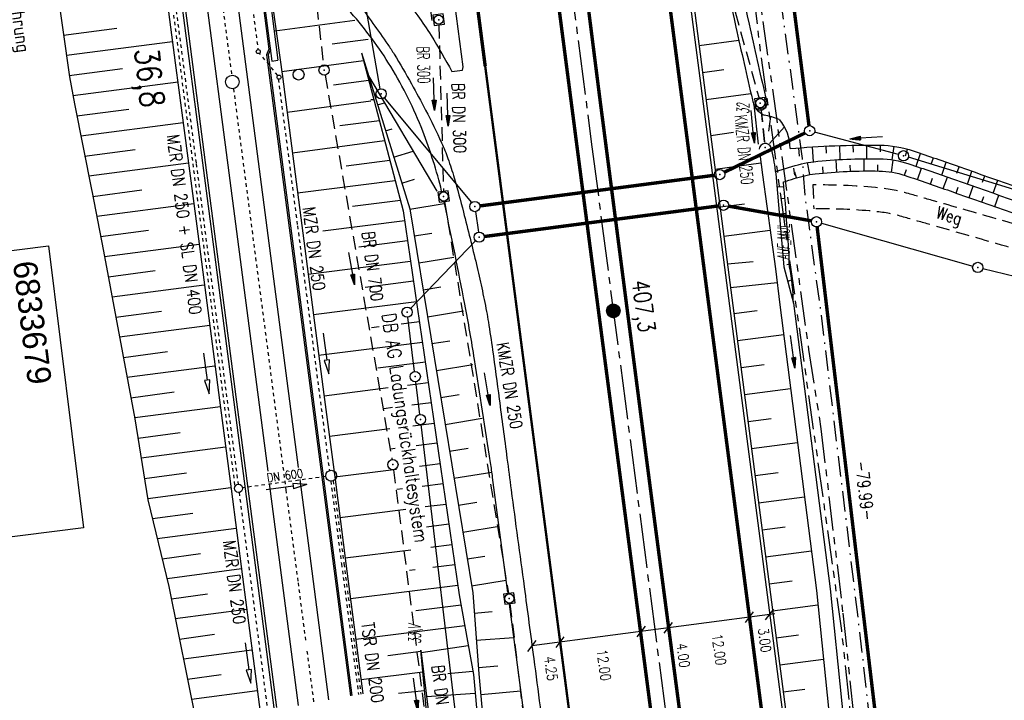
# Model space of a CAD drawing. Extents: x 446005 to 446745, y 447032 to 448234.
# Tile 117 of 127: x 446275 to 446419, y 447835 to 447935. Entities that reach past the tile are written whole.
import ezdxf
from ezdxf.enums import TextEntityAlignment as Align

# ---------------------------------------------------------------- set-up
doc = ezdxf.new("R2010")
doc.units = 0
doc.header["$LTSCALE"] = 2
doc.header["$MEASUREMENT"] = 0
for name, pattern in [('ACAD_ISO03W100', [0.5, 0.25, -0.25]), ('ACAD_ISO10W100W', [0.5, 0.25, -0.25]), ('ACHSE', [5.5, 4, -0.5, 0.5, -0.5]), ('AUSGEZOGEN', [0]), ('BAB-FM2', [2.6, 1.5, -0.5, 0.1, -0.5]), ('EINAUSFÄDELUNG', [3.5, 2.5, -1]), ('GESTRICH-X2', [1.5, 1, -0.5]), ('PHANTOMX2', [5, 2.5, -0.5, 0.5, -0.5, 0.5, -0.5]), ('STRICHLINIEX2', [0.5, 0.25, -0.25])]:
    doc.linetypes.add(name, pattern=pattern)
doc.layers.get('0').update_dxf_attribs({"linetype": 'AUSGEZOGEN'})
for name, color, linetype in [('200-ABSTAND', 8, 'AUSGEZOGEN'), ('200-GRENZL', 8, 'AUSGEZOGEN'), ('200-GRENZL-BAB', 7, 'AUSGEZOGEN'), ('200-GRENZP', 8, 'AUSGEZOGEN'), ('200-GRENZP-BAB', 7, 'AUSGEZOGEN'), ('ACHSETOP', 250, 'ACHSE'), ('ANMERKUNG', 7, 'CONTINUOUS'), ('BAB_FM', 5, 'BAB-FM2'), ('BOESCHG', 250, 'AUSGEZOGEN'), ('BW-SCHRIFT', 250, 'AUSGEZOGEN'), ('DB-Bahnachse', 7, 'CONTINUOUS'), ('DB-Boeschungen', 15, 'CONTINUOUS'), ('DB-Böschungen', 15, 'CONTINUOUS'), ('DB-Durchlässe', 15, 'CONTINUOUS'), ('DB-Gleisachse', 7, 'CONTINUOUS'), ('DB-Ingenieurbauwerke', 15, 'CONTINUOUS'), ('DB-Kabelanlagen', 15, 'CONTINUOUS'), ('DB-Tiefenentwässerung', 15, 'CONTINUOUS'), ('DURCHL', 200, 'GESTRICH-X2'), ('EINAUSF', 250, 'EINAUSFÄDELUNG'), ('FBRTOP', 250, 'AUSGEZOGEN'), ('GRABEN', 250, 'AUSGEZOGEN'), ('HEKT_B', 250, 'CONTINUOUS'), ('KANAL', 7, 'GESTRICH-X2'), ('LAERMWAND', 1, 'AUSGEZOGEN'), ('Lichtwellenleiter COLT', 46, 'PHANTOMX2'), ('Lichtwellenleiter GLH', 46, 'PHANTOMX2'), ('MULDE', 250, 'AUSGEZOGEN'), ('PFEIL', 7, 'CONTINUOUS'), ('PFEILTOP', 200, 'AUSGEZOGEN'), ('SCHRIFT', 7, 'AUSGEZOGEN'), ('SCHSYMBOL', 200, 'AUSGEZOGEN'), ('TEXTO', 4, 'CONTINUOUS'), ('WEG', 250, 'GESTRICH-X2')]:
    doc.layers.add(name, color=color, linetype=linetype)
doc.styles.add('ROMANS', font='romans.shx', dxfattribs={"width": 0.8})
doc.styles.add('UNIR-O', font='unir_o.shx', dxfattribs={"height": 2.5})

# ---------------------------------------------------------------- blocks, each defined once
blk = doc.blocks.new('*X15')
at = {"color": 0}
for p, q in [((212.23, 257.39), (213.24, 258.4)), ((212.24, 257.33), (213.31, 258.4)), ((212.24, 257.47), (213.17, 258.4)), ((212.24, 257.26), (213.37, 258.39)), ((212.24, 257.55), (213.09, 258.39)), ((212.25, 257.2), (213.43, 258.38)), ((212.26, 257.63), (213, 258.37)), ((212.27, 257.14), (213.49, 258.37)), ((212.28, 257.09), (213.55, 258.35)), ((212.29, 257.73), (212.9, 258.35)), ((212.3, 257.04), (213.6, 258.33)), ((212.32, 256.99), (213.65, 258.31)), ((212.34, 257.86), (212.78, 258.29)), ((212.35, 256.94), (213.69, 258.29)), ((212.37, 256.9), (213.74, 258.26)), ((212.4, 256.85), (213.78, 258.24)), ((212.43, 256.81), (213.83, 258.21)), ((212.46, 256.77), (213.86, 258.18)), ((212.49, 256.73), (213.9, 258.14)), ((212.53, 256.7), (213.94, 258.11)), ((212.56, 256.66), (213.97, 258.07)), ((212.6, 256.63), (214.01, 258.03)), ((212.64, 256.6), (214.04, 257.99)), ((212.68, 256.57), (214.07, 257.95)), ((212.73, 256.54), (214.09, 257.91)), ((212.77, 256.52), (214.12, 257.86)), ((212.82, 256.49), (214.14, 257.82)), ((212.87, 256.47), (214.16, 257.77)), ((212.92, 256.45), (214.18, 257.72)), ((212.97, 256.44), (214.2, 257.66)), ((213.03, 256.42), (214.21, 257.6)), ((213.09, 256.41), (214.22, 257.54)), ((213.16, 256.41), (214.23, 257.48)), ((213.22, 256.4), (214.23, 257.41)), ((213.3, 256.41), (214.23, 257.34)), ((213.38, 256.41), (214.22, 257.26)), ((213.46, 256.43), (214.2, 257.17)), ((213.56, 256.46), (214.18, 257.07)), ((213.69, 256.51), (214.12, 256.95))]:
    blk.add_line(p, q, dxfattribs=at)
blk = doc.blocks.new('SRMAST2')
at = {"color": 0}
blk.add_circle((0, 0), 0.999, dxfattribs=at)
blk.add_point((0, 0), dxfattribs=at)
blk.add_blockref('*X15', (-213.23, -257.4))
blk = doc.blocks.new('20')
blk.add_lwpolyline([(-0.75, -0.75), (0.75, -0.75), (0.75, 0.75), (-0.75, 0.75)], close=True)
blk.add_circle((0, 0), 0.676)
blk.add_point((0, 0))
blk = doc.blocks.new('40')
at = {"color": 0}
blk.add_arc((0.02, 0.31), 0.91, 192.5363, 347.4637, dxfattribs=at)
blk.add_point((0, 0), dxfattribs=at)
blk = doc.blocks.new('GST')
at = {"color": 0}
blk.add_circle((0, 0), 0.75, dxfattribs=at)
blk.add_point((0, 0), dxfattribs=at)
blk = doc.blocks.new('10')
blk.add_blockref('GST', (0, 0))
blk = doc.blocks.new('PFEIL2')
at = {"color": 0}
for p, q in [((0.88, 0), (-2.4, -0.01)), ((0.88, -0.27), (0.88, 0.28)), ((0.88, 0.28), (2.43, 0.01)), ((0.91, 0.27), (0.88, 0.26)), ((0.97, 0.26), (0.88, 0.25)), ((1.02, 0.25), (0.88, 0.23)), ((1.07, 0.24), (0.88, 0.21)), ((1.13, 0.23), (0.88, 0.19)), ((1.18, 0.22), (0.88, 0.17)), ((1.24, 0.21), (0.88, 0.15)), ((1.29, 0.21), (0.88, 0.14)), ((1.34, 0.2), (0.88, 0.12)), ((1.4, 0.19), (0.88, 0.1)), ((1.45, 0.18), (0.88, 0.08)), ((1.51, 0.17), (0.88, 0.06)), ((1.56, 0.16), (0.88, 0.04)), ((1.61, 0.15), (0.88, 0.02)), ((1.67, 0.14), (0.88, 0.01)), ((1.72, 0.13), (0.88, -0.01)), ((1.78, 0.12), (0.88, -0.03)), ((1.83, 0.11), (0.88, -0.05)), ((1.88, 0.1), (0.88, -0.07)), ((1.94, 0.09), (0.88, -0.09)), ((2.05, 0.08), (0.88, -0.12)), ((1.99, 0.08), (0.88, -0.11)), ((2.1, 0.07), (0.88, -0.14)), ((2.15, 0.06), (0.88, -0.16)), ((2.21, 0.05), (0.88, -0.18)), ((2.26, 0.04), (0.88, -0.2)), ((2.32, 0.03), (0.88, -0.22)), ((2.37, 0.02), (0.88, -0.23)), ((2.42, 0.01), (0.88, -0.25)), ((2.43, 0.01), (0.88, -0.27))]:
    blk.add_line(p, q, dxfattribs=at)

msp = doc.modelspace()

# ---------------------------------------------------------------- linework, layer by layer
msp.add_line((446385.53, 447847.8), (446349.92, 447843.07))
at = {"layer": '200-GRENZL'}
for p, q in [((446403.69, 447915.16), (446391.37, 447918.45)), ((446491.55, 447888.32), (446405.13, 447914.75)), ((446341.64, 447906.77), (446342.07, 447903.76)), ((446392.37, 447905.08), (446414.58, 447898.79)), ((446416.03, 447898.41), (446431.12, 447894.76))]:
    msp.add_line(p, q, dxfattribs=at)
at = {"layer": '200-GRENZL-BAB', "const_width": 0.5, "flags": 128}
for points in [[(446367.03, 448103.35), (446390.55, 447919.38)], [(446389.98, 447918.31), (446378.12, 447912.54)], [(446376.71, 447912.11), (446342.28, 447907.61)], [(446342.91, 447903.12), (446377.28, 447907.61)], [(446378.76, 447907.58), (446390.91, 447905.42)], [(446391.74, 447904.54), (446401.06, 447826.61)]]:
    msp.add_lwpolyline(points, dxfattribs=at)
at = {"layer": '200-GRENZL-BAB', "flags": 128}
for points in [[(446327.65, 447924.79), (446312.67, 448010.8)], [(446328.26, 447923.47), (446341.06, 447908.09)], [(446341.65, 447902.48), (446332.12, 447892.57)], [(446332.71, 447883.31), (446331.69, 447891.29)], [(446333.46, 447877.01), (446332.89, 447881.82)], [(446339.58, 447825.86), (446333.64, 447875.53)]]:
    msp.add_lwpolyline(points, dxfattribs=at)
at = {"layer": 'ACHSETOP'}
for p, q in [((446342.49, 448040.96), (446358.62, 447917)), ((446358.62, 447917), (446377.98, 447768.26))]:
    msp.add_line(p, q, dxfattribs=at)
at = {"layer": 'BAB_FM', "flags": 128}
msp.add_lwpolyline([(446383.77, 447958.62), (446385.86, 447941.75), (446389.54, 447914.56), (446389.95, 447908.97), (446392.25, 447892.16), (446398.27, 447842.52), (446403.84, 447792.82), (446409.4, 447743.12), (446416.36, 447693.61), (446424.5, 447644.24), (446432.04, 447585.73), (446432.75, 447580.78), (446436.14, 447555), (446440.74, 447518.29), (446539.32, 447547.54), (446549.93, 447509.46)], dxfattribs=at)
at = {"layer": 'BOESCHG'}
for p, q in [((446374.43, 447931.16), (446380.26, 447931.92)), ((446374.95, 447927.19), (446378.05, 447927.6)), ((446326.08, 447926.24), (446326.13, 447926.26)), ((446327.26, 447922.42), (446328.28, 447922.74)), ((446375.46, 447923.23), (446382.04, 447924.08)), ((446382.45, 447922.43), (446383.09, 447916.67)), ((446384.9, 447920.71), (446384.61, 447918.58)), ((446328.45, 447918.6), (446329.41, 447918.9)), ((446376.15, 447917.96), (446379.46, 447918.43)), ((446386.97, 447919.19), (446384.78, 447916.76)), ((446329.63, 447914.78), (446332.47, 447915.66)), ((446376.45, 447915.65), (446376.45, 447915.65)), ((446387.73, 447916.89), (446386.59, 447916.54)), ((446389.16, 447914.92), (446389.06, 447916.12)), ((446391.2, 447914.1), (446391.06, 447916.27)), ((446393.1, 447915.33), (446393.05, 447916.38)), ((446395.12, 447914.41), (446395.05, 447916.47)), ((446397.07, 447915.51), (446397.05, 447916.52)), ((446399.05, 447914.54), (446399.05, 447916.54)), ((446401.02, 447915.52), (446401.05, 447916.52)), ((446402.75, 447914.37), (446403.04, 447916.35)), ((446404.73, 447914.97), (446405, 447915.94)), ((446394.65, 447912.59), (446394.53, 447914.38)), ((446398.64, 447912.74), (446398.62, 447914.53)), ((446402.64, 447912.57), (446402.92, 447914.34)), ((446406.26, 447913.43), (446406.9, 447915.32)), ((446408.47, 447913.73), (446408.79, 447914.68)), ((446376.79, 447912.99), (446383.49, 447913.91)), ((446388.45, 447912.14), (446388.33, 447913.13)), ((446390.67, 447912.2), (446390.35, 447913.97)), ((446392.65, 447912.43), (446392.57, 447913.33)), ((446396.64, 447912.69), (446396.61, 447913.59)), ((446400.64, 447912.73), (446400.66, 447913.63)), ((446404.58, 447912.1), (446404.86, 447912.95)), ((446406.47, 447911.46), (446407.05, 447913.16)), ((446410.03, 447912.14), (446410.68, 447914.03)), ((446412.24, 447912.42), (446412.57, 447913.36)), ((446413.79, 447910.81), (446414.46, 447912.7)), ((446330.82, 447910.96), (446332.69, 447911.54)), ((446376.96, 447911.68), (446376.96, 447911.68)), ((446388.73, 447911.72), (446388.48, 447912.58)), ((446408.36, 447910.81), (446408.66, 447911.66)), ((446410.25, 447910.16), (446410.85, 447911.85)), ((446416.01, 447911.09), (446416.34, 447912.04)), ((446417.57, 447909.49), (446418.23, 447911.38)), ((446386.88, 447910.39), (446385.88, 447910.34)), ((446412.14, 447909.49), (446412.44, 447910.34)), ((446414.03, 447908.83), (446414.62, 447910.52)), ((446387.03, 447908.69), (446386.5, 447908.64)), ((446415.91, 447908.17), (446416.21, 447909.01)), ((446417.8, 447907.51), (446418.39, 447909.2)), ((446332, 447907.14), (446337.03, 447907.97)), ((446377.48, 447907.72), (446377.48, 447907.72)), ((446377.51, 447907.47), (446381.08, 447907.91)), ((446387.21, 447906.48), (446386.21, 447906.42)), ((446378.07, 447903.16), (446384.84, 447904.05)), ((446332.65, 447903.2), (446335.22, 447903.62)), ((446378, 447903.75), (446378, 447903.75)), ((446387.4, 447903.84), (446386.87, 447903.82)), ((446387.58, 447901.06), (446386.67, 447901.04)), ((446333.3, 447899.25), (446338.47, 447900.1)), ((446378.51, 447899.78), (446378.51, 447899.78)), ((446378.6, 447899.11), (446382.37, 447899.48)), ((446387.69, 447899.01), (446387.28, 447898.96)), ((446388.01, 447896.76), (446387.44, 447896.52)), ((446333.94, 447895.3), (446336.55, 447895.73)), ((446379.03, 447895.82), (446379.03, 447895.82)), ((446379.05, 447895.63), (446385.88, 447896.36)), ((446388.22, 447894.58), (446388.09, 447894.55)), ((446388.22, 447894.63), (446388.22, 447894.58)), ((446334.59, 447891.35), (446339.86, 447892.22)), ((446379.54, 447891.85), (446382.94, 447892.29)), ((446380.06, 447887.88), (446386.84, 447888.77)), ((446335.24, 447887.41), (446337.89, 447887.84)), ((446335.89, 447883.46), (446341.24, 447884.34)), ((446380.58, 447883.92), (446383.96, 447884.36)), ((446381.09, 447879.95), (446387.86, 447880.83)), ((446336.53, 447879.51), (446339.23, 447879.95)), ((446337.18, 447875.56), (446342.62, 447876.46)), ((446381.61, 447875.98), (446384.99, 447876.42)), ((446382.13, 447872.02), (446388.88, 447872.9)), ((446337.83, 447871.62), (446340.57, 447872.07)), ((446338.48, 447867.67), (446344.01, 447868.58)), ((446382.64, 447868.05), (446386.01, 447868.49)), ((446383.16, 447864.08), (446389.89, 447864.96)), ((446339.12, 447863.72), (446341.84, 447864.17)), ((446339.77, 447859.78), (446345.09, 447860.65)), ((446383.67, 447860.12), (446387.04, 447860.55)), ((446384.19, 447856.15), (446390.91, 447857.03)), ((446340.42, 447855.83), (446343.02, 447856.25)), ((446341.06, 447851.88), (446346.14, 447852.71)), ((446384.71, 447852.18), (446388.06, 447852.62)), ((446385.22, 447848.22), (446391.87, 447849.08)), ((446341.45, 447847.9), (446344.09, 447848.1)), ((446341.75, 447843.91), (446347.25, 447844.32)), ((446385.74, 447844.25), (446389.01, 447844.68)), ((446340.58, 447843.11), (446333.64, 447842.07)), ((446386.26, 447840.28), (446392.68, 447841.12)), ((446341.25, 447839.31), (446337.56, 447838.96)), ((446342.05, 447839.92), (446344.91, 447840.14)), ((446341.58, 447836.11), (446334.45, 447835.6)), ((446342.4, 447835.94), (446348.29, 447836.47)), ((446386.77, 447836.32), (446389.93, 447836.73))]:
    msp.add_line(p, q, dxfattribs=at)
for points in [[(446369.29, 447970.86), (446375.98, 447919.26)], [(446324.89, 447930.07), (446332, 447907.16), (446341.23, 447850.86), (446342.12, 447838.98), (446344.77, 447809.74)], [(446325.94, 447926.69), (446335.95, 447909.79)], [(446375.98, 447919.26), (446389.36, 447816.49)], [(446333.6, 447842.44), (446339.15, 447797.61)]]:
    msp.add_lwpolyline(points, dxfattribs=at)
at = {"layer": 'BOESCHG', "flags": 128}
for points in [[(446324.89, 447930.07), (446331.04, 447906.88), (446339.26, 447850.56), (446341.33, 447838.88), (446343.97, 447809.65)], [(446358.88, 447618.86), (446351.55, 447668.71), (446343.33, 447737.39), (446339.85, 447775.33), (446333.6, 447842.44)]]:
    msp.add_lwpolyline(points, dxfattribs=at)
at = {"layer": 'BOESCHG'}
for points in [[(446387.79, 447916.01, -0.026233), (446400.93, 447916.52, -0.076458), (446405.85, 447915.68, -0.003801), (446412.53, 447913.38, 0.001391), (446430.61, 447907.07, 0.000865), (446437.31, 447904.76, 0.000519), (446448.49, 447900.95, 0.000519)], [(446386.82, 447911.13, -0.017838), (446389.9, 447912.04, -0.036229), (446391.46, 447912.32, -0.030972), (446400.86, 447912.73, -0.076458), (446404.64, 447912.08, -0.003801), (446411.27, 447909.8, 0.001391), (446429.37, 447903.48, 0.000865), (446436.08, 447901.17, 0.000519), (446447.27, 447897.36)]]:
    msp.add_lwpolyline(points, format="xyb", dxfattribs=at)
for centre, radius, start, end in [((446385.64, 447924.23), 3.71, 215.5716, 242.9894), ((446381.09, 447906.53), 14.68, 69.6341, 78.7582), ((446381.24, 447916.02), 6.55, 359.9762, 40.7511), ((446079.62, 447882.87), 308.49, 2.9389, 5.2552), ((446355.12, 447892.56), 33.16, 1.3675, 10.6606)]:
    msp.add_arc(centre, radius, start, end, dxfattribs=at)
at = {"layer": 'BW-SCHRIFT'}
msp.add_lwpolyline([(446278.99, 447901.75), (446284.15, 447860.38), (446261.26, 447857.52), (446256.1, 447898.89)], close=True, dxfattribs=at)
at = {"layer": 'DB-Bahnachse', "linetype": 'ACAD_ISO10W100W'}
for points in [[(446299.3, 447977.07), (446305.87, 447926.79)], [(446306.13, 447924.81), (446313.82, 447865.96)], [(446313.82, 447865.96), (446315.6, 447852.34)], [(446315.6, 447852.34), (446316.72, 447843.77)], [(446316.91, 447842.33), (446317.9, 447834.77)]]:
    msp.add_lwpolyline(points, dxfattribs=at)
at = {"layer": 'DB-Bahnachse', "linetype": 'Continuous'}
msp.add_circle((446305.97, 447925.79), 1, dxfattribs=at)
at = {"layer": 'DB-Boeschungen', "linetype": 'Continuous'}
for p, q in [((446323.91, 447934.8), (446312.2, 447933.24)), ((446326.72, 447923.18), (446326.29, 447923.15))]:
    msp.add_line(p, q, dxfattribs=at)
for points in [[(446275.16, 447957.03), (446276.35, 447949.98), (446278.26, 447945.19), (446280.13, 447940.38), (446282.08, 447926.52), (446282.83, 447922.58), (446285.34, 447909.79)], [(446310.5, 447946.86), (446313.32, 447926.58), (446316.17, 447904.76), (446319.4, 447879.97), (446321.03, 447867.47)], [(446295.37, 447945.78), (446295.79, 447942.46), (446297.59, 447928.58), (446298.14, 447924.61), (446301, 447902.8), (446304.22, 447878.01), (446305.78, 447866.11), (446307.45, 447853.22), (446310.04, 447833.34)], [(446281.2, 447932.66), (446289.03, 447933.69)], [(446297.19, 447931.7), (446281.63, 447929.69)], [(446325.91, 447932.04), (446320.63, 447931.34)], [(446313.21, 447927.32), (446325.2, 447928.92)], [(446282.05, 447926.72), (446289.84, 447927.75)], [(446298, 447925.75), (446282.58, 447923.76)], [(446325.97, 447926), (446320.8, 447925.31)], [(446314, 447921.37), (446326.29, 447923.02)], [(446283.15, 447920.81), (446290.78, 447921.82)], [(446327.53, 447920.11), (446321.73, 447919.37)], [(446298.75, 447919.8), (446283.73, 447917.86)], [(446314.77, 447915.42), (446328.31, 447917.19)], [(446284.3, 447914.9), (446291.73, 447915.89)], [(446329.09, 447914.25), (446322.66, 447913.44)], [(446299.55, 447913.86), (446284.92, 447911.96)], [(446315.52, 447909.52), (446329.86, 447911.33)], [(446285.35, 447909.8), (446287.06, 447900.99), (446291.68, 447876.38), (446293.58, 447864.52), (446296.64, 447851.8), (446300.71, 447831.66)], [(446285.5, 447909.01), (446292.68, 447909.96)], [(446330.64, 447908.4), (446323.59, 447907.51)], [(446300.3, 447907.9), (446286.07, 447906.06)], [(446319.25, 447903.94), (446331.25, 447905.46)], [(446286.64, 447903.11), (446293.68, 447904.04)], [(446331.68, 447902.49), (446324.52, 447901.58)], [(446301.1, 447901.96), (446287.22, 447900.15)], [(446317.07, 447897.62), (446332.11, 447899.52)], [(446287.79, 447897.2), (446294.63, 447898.12)], [(446301.85, 447896), (446288.32, 447894.24)], [(446332.55, 447896.55), (446325.46, 447895.65)], [(446317.87, 447891.67), (446332.98, 447893.58)], [(446288.89, 447891.29), (446295.58, 447892.19)], [(446302.65, 447890.06), (446289.41, 447888.34)], [(446327.5, 447889.86), (446326.39, 447889.72)], [(446333.41, 447890.61), (446330.75, 447890.27)], [(446318.62, 447885.72), (446333.85, 447887.64)], [(446289.99, 447885.38), (446296.48, 447886.25)], [(446303.4, 447884.1), (446290.51, 447882.43)], [(446334.28, 447884.67), (446327.32, 447883.79)], [(446319.42, 447879.77), (446328.81, 447880.96)], [(446331.66, 447881.32), (446334.71, 447881.7)], [(446291.09, 447879.48), (446297.43, 447880.33)], [(446304.21, 447878.16), (446291.66, 447876.52)], [(446329.46, 447878.02), (446328.25, 447877.86)], [(446335.15, 447878.73), (446332.3, 447878.38)], [(446332.44, 447875.37), (446335.58, 447875.76)], [(446292.14, 447873.56), (446298.33, 447874.39)], [(446320.2, 447873.82), (446329.08, 447874.95)], [(446304.98, 447872.21), (446292.61, 447870.6)], [(446336.01, 447872.8), (446332.93, 447872.41)], [(446329.83, 447872.02), (446329.18, 447871.93)], [(446333.42, 447869.44), (446336.45, 447869.83)], [(446293.08, 447867.63), (446299.23, 447868.46)], [(446320.98, 447867.88), (446330.06, 447869.02)], [(446321.03, 447867.47), (446322.63, 447855.18), (446325.11, 447836.07)], [(446336.88, 447866.86), (446333.81, 447866.47)], [(446305.76, 447866.26), (446293.56, 447864.67)], [(446330.91, 447866.1), (446330.11, 447866)], [(446334.25, 447863.5), (446337.31, 447863.89)], [(446294.28, 447861.74), (446300.18, 447862.53)], [(446321.75, 447861.93), (446331.4, 447863.14)], [(446337.74, 447860.92), (446334.43, 447860.5)], [(446306.53, 447860.31), (446294.96, 447858.8)], [(446335.08, 447857.56), (446338.18, 447857.95)], [(446295.68, 447855.86), (446301.28, 447856.62)], [(446322.53, 447855.98), (446332.13, 447857.19)], [(446338.61, 447854.98), (446335.36, 447854.57)], [(446307.31, 447854.36), (446296.4, 447852.93)], [(446332.77, 447854.24), (446331.97, 447854.14)], [(446323.3, 447850.03), (446339.04, 447852.01)], [(446297.02, 447849.99), (446302.33, 447850.71)], [(446339.52, 447849.05), (446332.9, 447848.21)], [(446308.06, 447848.41), (446297.6, 447847.04)], [(446298.22, 447844.09), (446303.33, 447844.78)], [(446324.07, 447844.08), (446340.05, 447846.09)], [(446308.85, 447842.46), (446298.8, 447841.14)], [(446333.61, 447842.26), (446328.77, 447841.64)], [(446324.85, 447838.13), (446333.89, 447839.27)], [(446299.37, 447838.19), (446304.32, 447838.86)], [(446309.61, 447836.51), (446299.99, 447835.24)]]:
    msp.add_lwpolyline(points, dxfattribs=at)
at = {"layer": 'DB-Böschungen'}
msp.add_line((446334.15, 447836.49), (446330.33, 447836.08), dxfattribs=at)
at = {"layer": 'DB-Durchlässe', "linetype": 'STRICHLINIEX2'}
msp.add_line((446319.67, 447867.92), (446307.48, 447866.26), dxfattribs=at)
at = {"layer": 'DB-Durchlässe', "linetype": 'Continuous'}
for p, q in [((446314.89, 447866.5), (446310.93, 447865.95)), ((446316.87, 447866.77), (446314.84, 447866.89)), ((446314.84, 447866.89), (446314.95, 447866.1)), ((446316.87, 447866.77), (446314.95, 447866.1))]:
    msp.add_line(p, q, dxfattribs=at)
at = {"layer": 'DB-Gleisachse', "linetype": 'Continuous'}
for p, q in [((446305.56, 447946.31), (446309.9, 447913.02)), ((446301.09, 447945.72), (446305.44, 447912.44)), ((446309.9, 447913.02), (446315.62, 447869.26)), ((446305.44, 447912.44), (446311.16, 447868.69)), ((446311.39, 447866.9), (446313.14, 447853.47)), ((446315.85, 447867.5), (446317.61, 447854.06)), ((446313.14, 447853.47), (446315.64, 447834.36)), ((446317.61, 447854.06), (446320.07, 447835.16))]:
    msp.add_line(p, q, dxfattribs=at)
at = {"layer": 'DB-Ingenieurbauwerke', "linetype": 'Continuous'}
for p, q in [((446309.34, 447947.44), (446311.77, 447928.86)), ((446310.3, 447947.06), (446312.66, 447928.98)), ((446311.77, 447928.86), (446312.66, 447928.98))]:
    msp.add_line(p, q, dxfattribs=at)
at = {"layer": 'DB-Kabelanlagen', "linetype": 'Continuous'}
for p, q in [((446296.38, 447953.84), (446301.6, 447913.93)), ((446296.77, 447954), (446302, 447913.98)), ((446309.13, 447947.44), (446311.33, 447930.6)), ((446311.33, 447930.6), (446310.99, 447929.79)), ((446311.54, 447930.57), (446311.21, 447929.76)), ((446310.99, 447929.79), (446323.28, 447835.74)), ((446311.21, 447929.76), (446323.48, 447835.78)), ((446301.6, 447913.93), (446312.05, 447834)), ((446302, 447913.98), (446312.44, 447834.05))]:
    msp.add_line(p, q, dxfattribs=at)
at = {"layer": 'DB-Tiefenentwässerung', "linetype": 'ACAD_ISO03W100'}
for p, q in [((446302.45, 447986.28), (446309.73, 447930.55)), ((446296.95, 447942.19), (446300.66, 447913.81)), ((446312.63, 447926.73), (446309.96, 447930.02)), ((446300.66, 447913.81), (446306.81, 447866.77)), ((446306.96, 447865.58), (446311.11, 447833.88))]:
    msp.add_line(p, q, dxfattribs=at)
at = {"layer": 'DB-Tiefenentwässerung', "linetype": 'STRICHLINIEX2'}
for points in [[(446296.44, 447942.54), (446298.24, 447928.66), (446298.74, 447924.69), (446301.59, 447902.87), (446306.34, 447866.42)], [(446320.4, 447867.23), (446321.98, 447855.1), (446324.47, 447835.96)]]:
    msp.add_lwpolyline(points, dxfattribs=at)
at = {"layer": 'DB-Tiefenentwässerung', "linetype": 'ACAD_ISO03W100'}
for points in [[(446312.71, 447926.21), (446315.52, 447904.68), (446318.75, 447879.89), (446320.2, 447868.79)], [(446320.75, 447867.28), (446322.33, 447855.14), (446324.82, 447836.02)]]:
    msp.add_lwpolyline(points, dxfattribs=at)
at = {"layer": 'DB-Tiefenentwässerung', "linetype": 'Continuous'}
for points in [[(446319.31, 447888.93), (446319.84, 447884.97), (446319.44, 447884.92), (446320.11, 447882.99), (446320.24, 447885.02), (446319.84, 447884.97)], [(446301.75, 447886.02), (446302.28, 447882.05), (446301.89, 447882), (446302.55, 447880.07), (446302.68, 447882.11), (446302.28, 447882.05)], [(446307.87, 447843.54), (446308.41, 447839.58), (446308.01, 447839.53), (446308.67, 447837.6), (446308.8, 447839.63), (446308.41, 447839.58)]]:
    msp.add_lwpolyline(points, dxfattribs=at)
for centre, radius in [((446309.77, 447930.25), 0.3), ((446315.69, 447926.87), 0.8), ((446312.82, 447926.49), 0.3), ((446320.46, 447868.03), 0.8), ((446306.88, 447866.18), 0.6)]:
    msp.add_circle(centre, radius, dxfattribs=at)
at = {"layer": 'DURCHL'}
for p, q in [((446336.25, 447934.16), (446336.94, 447909.72)), ((446383.51, 447921.94), (446384.04, 447916.76))]:
    msp.add_line(p, q, dxfattribs=at)
at = {"layer": 'EINAUSF', "const_width": 0.35, "flags": 128}
msp.add_lwpolyline([(446343.06, 447928.09), (446344.74, 447915.19), (446364.1, 447766.45), (446372.8, 447699.6)], dxfattribs=at)
at = {"layer": 'FBRTOP'}
for p, q in [((446338.17, 447927.32), (446339.73, 447927.54)), ((446339.73, 447927.54), (446339.83, 447928))]:
    msp.add_line(p, q, dxfattribs=at)
for points in [[(446363.33, 447740.45, 0.000002), (446366.28, 447717.76, 0.000326)], [(446351.59, 448102.71, -0.000001), (446352.89, 448092.73, 0.000004), (446359.34, 448043.15), (446375.48, 447919.2)], [(446317.35, 447944.42, -0.02319), (446322.06, 447940.18, -0.041151), (446324.38, 447937.46, -0.003762), (446328.77, 447931.29, -0.016876), (446329.7, 447929.87, -0.0077), (446332.24, 447925.51, -0.008853), (446334.32, 447921.65, -0.011188), (446336.65, 447916.88, -0.023637), (446337.6, 447914.55, -0.013915), (446338.5, 447911.74, -0.007881), (446339.87, 447906.71, -0.003418), (446341.78, 447899, -0.007742), (446342.55, 447895.59, -0.003846), (446343.25, 447892.13, -0.008637), (446343.52, 447890.58, -0.003964), (446344.13, 447886.49, -0.002251), (446345.11, 447879.27, -0.000343), (446346.25, 447870.63, 0.000631), (446346.86, 447865.95, 0.000387), (446348.77, 447851.72, -0.000522), (446350.18, 447841.17, -0.000213), (446352.03, 447827.13, -0.000279)]]:
    msp.add_lwpolyline(points, format="xyb", dxfattribs=at)
at = {"layer": 'FBRTOP', "const_width": 0.5}
for points in [[(446348.62, 448102.32, -0.000001), (446349.92, 448092.35, 0.000004), (446356.37, 448042.76), (446372.5, 447918.81), (446391.87, 447770.06), (446411.23, 447621.32), (446414.76, 447594.19, -0.000002)], [(446327.09, 448050.8, 0.000001), (446328.6, 448039.15), (446343.06, 447928.09)]]:
    msp.add_lwpolyline(points, format="xyb", dxfattribs=at)
at = {"layer": 'FBRTOP', "flags": 128}
msp.add_lwpolyline([(446339.83, 447928), (446338.12, 447941.05), (446334.64, 447967.68), (446331.71, 447990.48), (446328.5, 448015.22), (446325.33, 448039.65), (446323.9, 448050.5)], dxfattribs=at)
msp.add_lwpolyline([(446296.4, 447962.7, -0.017379), (446302.05, 447960.83, -0.030431), (446305.16, 447959.46, -0.004275), (446311.85, 447955.95, -0.018405), (446313.36, 447955.06, -0.017047), (446316.79, 447952.71, -0.016533), (446320.16, 447950.06, -0.018933), (446323.96, 447946.6, -0.019638), (446327.36, 447942.99, -0.014279), (446328.47, 447941.64, -0.003231), (446333.16, 447935.5, -0.024205), (446335.12, 447932.61, -0.013794), (446338.17, 447927.32)], format="xyb", dxfattribs=at)
at = {"layer": 'FBRTOP', "const_width": 0.5, "flags": 128}
for points in [[(446353.94, 447936.17, 0.000064), (446357.64, 447907.73, 0.000136), (446359.4, 447894.29), (446365.54, 447847.44, -0.000266), (446368.64, 447823.59, 0.000191), (446371.74, 447799.73), (446378.06, 447751.26, -0.000076), (446379.85, 447737.47, -0.000036), (446383.66, 447708.18)], [(446358.17, 447936.78, 0.000131), (446359.91, 447923.07, 0.000488), (446360.39, 447919.4, 0.000002), (446366.51, 447872.11, 0.000234), (446366.57, 447871.63, 0.000445), (446369.86, 447846.55, -0.000506), (446372.76, 447824.47, -0.00036), (446375.95, 447799.84, 0.000383), (446378.95, 447776.7, 0.000085), (446378.99, 447776.39, 0.000001), (446385.35, 447727.63, 0.000186), (446385.9, 447723.5, 0.000052), (446387.84, 447708.71)]]:
    msp.add_lwpolyline(points, format="xyb", dxfattribs=at)
at = {"layer": 'FBRTOP'}
msp.add_lwpolyline([(446375.48, 447919.2), (446388.86, 447816.42)], dxfattribs=at)
at = {"layer": 'GRABEN', "flags": 128}
for points in [[(446383.33, 447915.22), (446383.72, 447912.19)], [(446383.72, 447912.19), (446385.62, 447898.39)]]:
    msp.add_lwpolyline(points, dxfattribs=at)
at = {"layer": 'GRABEN'}
msp.add_lwpolyline([(446385.68, 447912.64, -0.021069), (446389.46, 447913.78, -0.036229), (446391.27, 447914.1, -0.030972), (446400.9, 447914.52, -0.076458), (446405.21, 447913.78, -0.003801), (446411.87, 447911.49, 0.001391), (446429.96, 447905.18, 0.000865), (446436.66, 447902.87, 0.000519), (446447.84, 447899.06, 0.000519)], format="xyb", dxfattribs=at)
msp.add_lwpolyline([(446385.71, 447912.31), (446386.87, 447898.69)], dxfattribs=at)
msp.add_arc((446361.01, 447909.7), 24.84, 6.0403, 14.136, dxfattribs=at)
at = {"layer": 'KANAL'}
for p, q in [((446312.59, 447987.62), (446319.34, 447928.28)), ((446370.09, 447970.75), (446383.22, 447923.41)), ((446336.25, 447934.16), (446336.94, 447909.72)), ((446319.56, 447926.81), (446329.38, 447870.41)), ((446383.5, 447921.94), (446383.97, 447917)), ((446337.09, 447908.25), (446346.47, 447850.75)), ((446329.62, 447868.91), (446338.75, 447797.56)), ((446346.69, 447849.28), (446352.91, 447797.19))]:
    msp.add_line(p, q, dxfattribs=at)
at = {"layer": 'LAERMWAND'}
for points in [[(446254.58, 447970.34, -0.000001), (446246.41, 447966.17, -0.000041)], [(446336.67, 447909.78, 0.033777), (446333.89, 447918.59, 0.043878), (446329.21, 447928.04, 0.043935), (446323.35, 447935.96, 0.043139), (446316.08, 447942.88, 0.007244), (446310.7, 447947.05, 0.028738), (446309.27, 447948.01, 0.005075), (446306.45, 447949.62, 0.007241), (446304.45, 447950.7, 0.00646), (446301.14, 447952.38, 0.013372), (446299.51, 447953.12, 0.016804), (446297.69, 447953.83, 0.011362), (446294.94, 447954.71, 0.008266), (446291.45, 447955.69, 0.012634), (446289.14, 447956.23, 0.005048), (446287.33, 447956.59, 0.011364), (446286.52, 447956.72, 0.006235), (446285.4, 447956.87, 0.006253), (446284.29, 447956.98, 0.005291), (446283.37, 447957.05, 0.003642), (446282.03, 447957.14, 0.011134), (446279.94, 447957.2, 0.008479), (446277.2, 447957.18, 0.00806), (446274.08, 447957.06, 0.009393)], [(446346.38, 447850.89), (446344.14, 447867.8, 0.005278), (446343.84, 447869.94, 0.000744), (446341.49, 447885.07, 0.008515), (446340.07, 447893.19, 0.004702), (446337.12, 447907.82, 0.001219), (446337.05, 447908.14, 0.043878)], [(446351.11, 447815.13), (446347.88, 447839.55), (446346.6, 447849.2, 0.005278)]]:
    msp.add_lwpolyline(points, format="xyb", dxfattribs=at)
at = {"layer": 'Lichtwellenleiter COLT', "flags": 128}
msp.add_lwpolyline([(446368.65, 448155.34), (446377.61, 448140.18), (446398.43, 448113.6), (446400.89, 448097.8), (446372.84, 448073.34), (446369.14, 448062.94), (446372.99, 448023.38), (446380.55, 447954.75), (446383.26, 447931.41), (446395.31, 447845.36), (446404.08, 447761.89), (446416.51, 447679.1), (446425.16, 447616.16), (446430.21, 447593.35), (446437.67, 447574.43), (446439.11, 447540.19), (446440.4, 447522.79), (446443.96, 447516.55), (446451.82, 447515.38), (446478.52, 447525.42), (446509.42, 447535.84), (446514.34, 447538.91), (446521.43, 447546.89), (446525.73, 447549.86), (446529.77, 447550.31), (446533.92, 447541.93), (446545.62, 447492.91), (446547.38, 447486.42), (446549.18, 447473.03), (446554.76, 447437.82), (446548.85, 447392.38), (446537.49, 447375.41), (446533.57, 447369.68)], dxfattribs=at)
at = {"layer": 'Lichtwellenleiter GLH'}
for p, q in [((446381.03, 447954.46), (446390.5, 447886.57)), ((446390.5, 447886.57), (446392.3, 447874.9)), ((446392.3, 447874.9), (446395.51, 447847.9)), ((446395.51, 447847.9), (446395.51, 447847.9)), ((446395.51, 447847.9), (446401.31, 447792.17))]:
    msp.add_line(p, q, dxfattribs=at)
at = {"layer": 'MULDE'}
for points in [[(446355.32, 448101.68, 0.00006), (446355.87, 448097.23, 0.001804), (446368.91, 447994.71, 0.020373), (446370.46, 447985.76, 0.006425), (446371.58, 447980.86, -0.005924), (446372.81, 447975.5, -0.000705), (446374.89, 447965.84, 0.000572), (446377.45, 447953.94, 0.001293), (446381.76, 447934.27, 0.002383), (446384.17, 447923.63, 0.000267), (446384.36, 447922.95, 0.000267)], [(446363.52, 448020.87, 0.000465), (446366.95, 447994.45, 0.020373), (446368.52, 447985.35, 0.006425), (446369.66, 447980.4, -0.005924), (446370.88, 447975.08, -0.000705), (446372.96, 447965.42, 0.000572), (446375.52, 447953.52, 0.001293), (446379.83, 447933.84, 0.002385), (446382.25, 447923.18, 0.009191), (446382.26, 447923.12, 0.00027), (446382.45, 447922.43, 0.00027)]]:
    msp.add_lwpolyline(points, format="xyb", dxfattribs=at)
at = {"layer": 'MULDE', "flags": 128}
for points in [[(446322.48, 448034.89), (446335.25, 447934.79)], [(446385.62, 447898.39), (446386.29, 447893.09)], [(446386.87, 447898.69), (446388.27, 447893.35)], [(446386.29, 447893.09), (446391.66, 447851.2), (446395.08, 447817.6), (446403.4, 447744.47), (446414.3, 447671.55), (446421.82, 447622.19), (446427.22, 447582.67)], [(446388.27, 447893.35), (446393.64, 447851.43), (446397.07, 447817.82), (446405.38, 447744.74), (446416.28, 447671.85), (446423.8, 447622.48), (446429.15, 447583.31)]]:
    msp.add_lwpolyline(points, dxfattribs=at)
at = {"layer": 'MULDE'}
msp.add_arc((446383.41, 447922.68), 0.988, 194.4988, 15.9454, dxfattribs=at)
at = {"layer": 'SCHRIFT'}
for p, q in [((446381.22, 447846.52), (446382.41, 447848.09)), ((446384.19, 447846.91), (446385.38, 447848.48)), ((446369.32, 447844.94), (446370.51, 447846.51)), ((446365.35, 447844.41), (446366.55, 447845.98)), ((446349.33, 447842.28), (446350.52, 447843.85)), ((446353.46, 447842.83), (446354.65, 447844.4))]:
    msp.add_line(p, q, dxfattribs=at)
at = {"layer": 'WEG', "flags": 128}
for points in [[(446446.69, 447897, 0.002962), (446430.07, 447902.16, 0.003891), (446417.36, 447905.91, 0.0003), (446408.83, 447908.36, 0.000693), (446405.14, 447909.41, 0.046034), (446400.31, 447910.3, 0.02453), (446391.13, 447910.69)], [(446445.64, 447893.67, 0.002962), (446429.05, 447898.82, 0.003891), (446416.4, 447902.56, 0.0003), (446407.87, 447905, 0.000693), (446404.19, 447906.05, 0.046034), (446400, 447906.82, 0.024286), (446391.24, 447907.2, 0.02453)]]:
    msp.add_lwpolyline(points, format="xyb", dxfattribs=at)
at = {"layer": 'WEG'}
msp.add_lwpolyline([(446391.13, 447910.69), (446391.24, 447907.2)], dxfattribs=at)

# ---------------------------------------------------------------- block references
at = {"layer": '200-GRENZP', "rotation": 277.4472801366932}
for p in [(446404.41, 447914.97), (446415.3, 447898.59)]:
    msp.add_blockref('GST', p, dxfattribs=at)
at = {"layer": '200-GRENZP-BAB', "rotation": 277.4472801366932}
for p in [(446327.78, 447924.05), (446390.65, 447918.64), (446377.45, 447912.21), (446341.54, 447907.51), (446378.02, 447907.71), (446391.65, 447905.29), (446342.17, 447903.02), (446331.6, 447892.03), (446332.8, 447882.57), (446333.55, 447876.27)]:
    msp.add_blockref('GST', p, dxfattribs=at)
at = {"layer": 'HEKT_B'}
msp.add_blockref('SRMAST2', (446361.85, 447892.21), dxfattribs=at)
at = {"layer": 'PFEIL'}
for p, rotation in [((446337.57, 447921.76), 271.5765000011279), ((446382.3, 447919.23), 275.5375000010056), ((446323.48, 447898.43), 279.893600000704), ((446343.36, 447880.75), 279.2792999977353), ((446332.86, 447835.96), 277.2911999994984)]:
    msp.add_blockref('PFEIL2', p, dxfattribs=dict(at, rotation=rotation))
at = {"layer": 'PFEILTOP'}
for p, rotation in [((446335.54, 447924.01), 271.5765), ((446398.96, 447917.63), 183.7872632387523), ((446388.17, 447886.24), 277.2272766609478)]:
    msp.add_blockref('PFEIL2', p, dxfattribs=dict(at, rotation=rotation))
at = {"layer": 'SCHSYMBOL'}
for name, p, rotation in [('20', (446336.24, 447934.92), 277.4164), ('10', (446319.42, 447927.54), 277.4164), ('20', (446383.41, 447922.69), 277.4164), ('40', (446384.11, 447916.17), 187.4164000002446), ('20', (446336.96, 447908.98), 277.4164), ('10', (446329.52, 447869.66), 277.4164), ('20', (446346.59, 447850.02), 277.4164)]:
    msp.add_blockref(name, p, dxfattribs=dict(at, rotation=rotation))

# ---------------------------------------------------------------- texts
at = {"layer": '200-ABSTAND', "insert": (446398.73, 447865.86), "char_height": 1.8, "attachment_point": 5, "rotation": 276.8205, "style": 'ROMANS'}
msp.add_mtext('-79.99-', dxfattribs=at)
at = {"layer": 'ANMERKUNG', "style": 'ROMANS', "oblique": 7, "width": 0.5}
for s, p in [('32', (446381.76, 447921.15)), ('AUF_MUL', (446387.71, 447899.69)), ('33\\V', (446333.6, 447843.44))]:
    msp.add_text(s, height=1.8, rotation=90, dxfattribs=at).set_placement(p)
at = {"layer": 'BW-SCHRIFT', "style": 'UNIR-O'}
msp.add_text('6833679', height=3.5, rotation=277.1154, dxfattribs=at).set_placement((446273.77, 447899.32))
at = {"layer": 'DB-Bahnachse', "linetype": 'Continuous', "style": 'ROMANS', "width": 0.8337}
msp.add_text('36,8', height=3.5, rotation=276.3016, dxfattribs=at).set_placement((446291.62, 447930.58))
at = {"layer": 'DB-Durchlässe', "linetype": 'Continuous', "style": 'ROMANS', "width": 0.8337}
msp.add_text('DN 600', height=1.25, rotation=7.7169, dxfattribs=at).set_placement((446311.13, 447867.09))
at = {"layer": 'DB-Ingenieurbauwerke', "linetype": 'Continuous', "style": 'ROMANS', "width": 0.8337}
msp.add_text('Straßenüberführung', height=2, rotation=277.8659, dxfattribs=at).set_placement((446271.39, 447951.64))
at = {"layer": 'DB-Tiefenentwässerung', "linetype": 'Continuous', "style": 'ROMANS', "width": 0.8}
for s, rotation, p in [('MZR DN 250 + SL DN 400', 277.26, (446296.36, 447917.94)), ('MZR DN 250', 277.26, (446316.29, 447907.35)), ('MZR DN 250', 277.26, (446304.6, 447858.43)), ('TSR DN 200 + SL DN 700', 277.3, (446324.91, 447846.41))]:
    msp.add_text(s, height=1.8, rotation=rotation, dxfattribs=at).set_placement(p)
at = {"layer": 'DURCHL', "style": 'ROMANS', "width": 0.6}
msp.add_text('BR 300', height=1.8, rotation=271.5765, dxfattribs=at).set_placement((446333.11, 447928.27), align=Align.CENTER)
at = {"layer": 'HEKT_B', "style": 'ROMANS', "width": 0.8}
msp.add_text('407,3', height=2.5, rotation=277.4164, dxfattribs=at).set_placement((446364.59, 447896.59))
at = {"layer": 'LAERMWAND', "style": 'ROMANS', "width": 0.8}
msp.add_text('DB AG Ladungsrückhaltesystem', height=2, rotation=278.2113, dxfattribs=at).set_placement((446327.91, 447891.7))
at = {"layer": 'SCHRIFT', "style": 'ROMANS', "width": 0.8}
for s, p in [('12.00', (446376.31, 447844.74)), ('3.00', (446383.07, 447845.6)), ('4.00', (446371.12, 447843.38)), ('12.00', (446359.42, 447842.46)), ('4.25', (446351.73, 447841.44))]:
    msp.add_text(s, height=1.5, rotation=277.6852, dxfattribs=at).set_placement(p)
at = {"layer": 'TEXTO', "style": 'ROMANS'}
for s, rotation, width, p in [('BR DN 300', 271.5765, 0.75, (446338.32, 447920.46)), ('KMZR DN 250', 275.5375, 0.6, (446380.14, 447915.77)), ('BR DN 700', 277.6201, 0.75, (446325.66, 447898.65)), ('KMZR DN 250', 279.2793, 0.75, (446345.76, 447881.13)), ('BR DN 700', 277.2912, 0.75, (446335.86, 447835.04))]:
    msp.add_text(s, height=1.8, rotation=rotation, dxfattribs=dict(at, width=width)).set_placement(p, align=Align.CENTER)
at = {"layer": 'WEG', "style": 'ROMANS', "width": 0.8}
msp.add_text('Weg', height=1.8, rotation=342.7554, dxfattribs=at).set_placement((446409.05, 447905.89))

doc.saveas('drawing.dxf')
